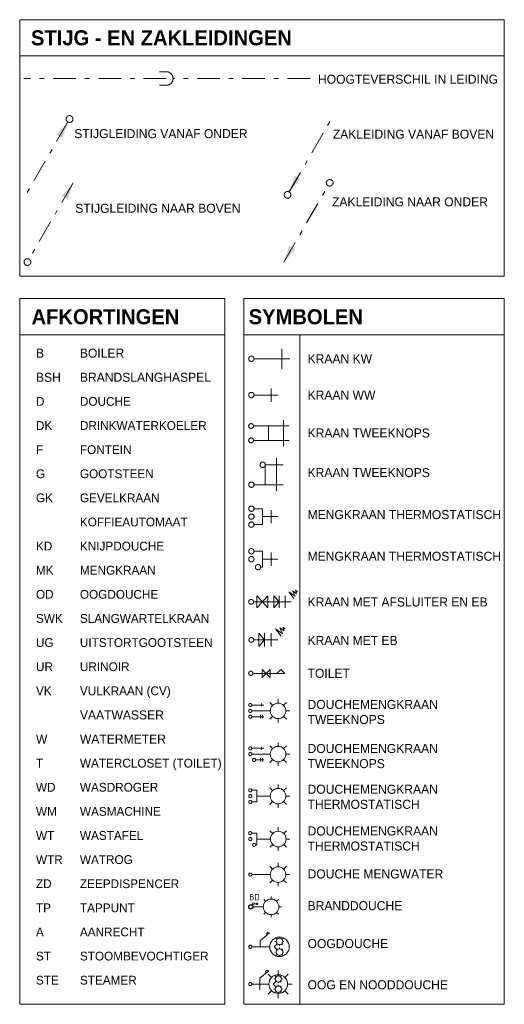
# Model space of a CAD drawing. Header units: millimetres. Extents: x -110 to 230337154, y -20 to 1103899040.
# Tile 3 of 58: x 115108950 to 115114310, y 551925400 to 551936287. Entities that reach past the tile are written whole.
import ezdxf
from ezdxf.enums import TextEntityAlignment as Align

# ---------------------------------------------------------------- set-up
doc = ezdxf.new("R2010")
doc.units = ezdxf.units.MM
doc.header["$LTSCALE"] = 50
for name, pattern in [('2322109', [10, 5, -2, 1, -2]), ('2322109_a', [10, 5, -2, 1, -2]), ('2322110', [10, 5, -1, 1, -1, 1, -1])]:
    doc.linetypes.add(name, pattern=pattern)
doc.layers.get('0').update_dxf_attribs({"lineweight": 5})
doc.layers.add('CAG RENVOOI STAMP', color=2, linetype='Continuous', lineweight=20)
doc.layers.add('WL531---', color=5, linetype='2322109')
doc.styles.add('B-01', font='b-gbp')
doc.styles.add('Diameter', font='arial.ttf')
doc.styles.add('STABICAD-012', font='ISOCP.SHX', dxfattribs={"height": 60})
doc.styles.get("Standard").update_dxf_attribs({"font": 'arial.ttf'})

# ---------------------------------------------------------------- blocks, each defined once
blk = doc.blocks.new('A$7E4C2E342D2')
at = {"layer": 'CAG RENVOOI STAMP', "linetype": '2322109'}
blk.add_hatch(color=2, dxfattribs=at).paths.add_polyline_path([(0, 0), (61, 181), (126, 144)], flags=0)
blk.add_line((506, 877, 0), (506, 877, 1), dxfattribs=at)
at = {"layer": 'CAG RENVOOI STAMP', "color": 2, "linetype": '2322109_a'}
blk.add_line((0, 0, 1), (488, 844, 1), dxfattribs=at)
at = {"layer": 'CAG RENVOOI STAMP', "color": 2, "linetype": '2322109'}
blk.add_circle((506, 877, 1), 37.5, dxfattribs=at)
blk = doc.blocks.new('A$C3b7d6bf8')
at = {"color": 0, "linetype": 'Continuous'}
for p, q in [((0, 0, 950), (0, -150, 950)), ((0, 0, 950), (135, 0, 950)), ((85, 50, 950), (85, -200, 950)), ((-85, -150, 950), (135, -150, 950))]:
    blk.add_line(p, q, dxfattribs=at)
blk = doc.blocks.new('A$C65c990bf')
at = {"color": 2, "linetype": 'Continuous'}
for p, q in [((0, 60), (65, 60)), ((65, -60), (65, 60)), ((65, 0), (180, 0)), ((130, -50), (130, 50)), ((0, -60), (65, -60))]:
    blk.add_line(p, q, dxfattribs=at)
blk = doc.blocks.new('*U519')
at = {"color": 0, "linetype": '2322109'}
blk.add_circle((0, 0), 20, dxfattribs=at)
at = {"color": 2}
for tag in ['CODE', 'CODE2', 'SECTIONCODE', 'INDICATIONTEXT', 'LABEL', 'POSITIONCODE']:
    blk.add_attdef(tag, (0, 0), '', height=1.2, dxfattribs=at)
at = {"color": 1}
blk.add_attdef('PRODUCTCODE', (0, 0), '', height=1.8, dxfattribs=at)
blk = doc.blocks.new('*U520')
at = {"color": 0, "linetype": '2322110'}
blk.add_circle((0, 0), 20, dxfattribs=at)
at = {"color": 2}
for tag in ['CODE', 'CODE2', 'SECTIONCODE', 'INDICATIONTEXT', 'LABEL', 'POSITIONCODE']:
    blk.add_attdef(tag, (0, 0), '', height=1.2, dxfattribs=at)
at = {"color": 1}
blk.add_attdef('PRODUCTCODE', (0, 0), '', height=1.8, dxfattribs=at)
blk = doc.blocks.new('*U521')
at = {"color": 0, "linetype": '2322110'}
blk.add_circle((0, 0), 20, dxfattribs=at)
at = {"color": 2}
for tag in ['CODE', 'CODE2', 'SECTIONCODE', 'INDICATIONTEXT', 'LABEL', 'POSITIONCODE']:
    blk.add_attdef(tag, (0, 0), '', height=1.2, dxfattribs=at)
at = {"color": 1}
blk.add_attdef('PRODUCTCODE', (0, 0), '', height=1.8, dxfattribs=at)
blk = doc.blocks.new('A$C661c9060')
at = {"color": 2, "linetype": 'Continuous'}
for p, q in [((0, 60), (65, 60)), ((65, -60), (65, 60)), ((65, 0), (180, 0)), ((130, -50), (130, 50)), ((50, -60), (65, -60))]:
    blk.add_line(p, q, dxfattribs=at)
blk = doc.blocks.new('*U523')
at = {"color": 0, "linetype": '2322109'}
blk.add_circle((0, 0), 20, dxfattribs=at)
at = {"color": 2}
for tag in ['CODE', 'CODE2', 'SECTIONCODE', 'INDICATIONTEXT', 'LABEL', 'POSITIONCODE']:
    blk.add_attdef(tag, (0, 0), '', height=1.2, dxfattribs=at)
at = {"color": 1}
blk.add_attdef('PRODUCTCODE', (0, 0), '', height=1.8, dxfattribs=at)
blk = doc.blocks.new('*U524')
at = {"color": 0, "linetype": '2322110'}
blk.add_circle((0, 0), 20, dxfattribs=at)
at = {"color": 2}
for tag in ['CODE', 'CODE2', 'SECTIONCODE', 'INDICATIONTEXT', 'LABEL', 'POSITIONCODE']:
    blk.add_attdef(tag, (0, 0), '', height=1.2, dxfattribs=at)
at = {"color": 1}
blk.add_attdef('PRODUCTCODE', (0, 0), '', height=1.8, dxfattribs=at)
blk = doc.blocks.new('*U525')
at = {"color": 0, "linetype": '2322110'}
blk.add_circle((0, 0), 20, dxfattribs=at)
at = {"color": 2}
for tag in ['CODE', 'CODE2', 'SECTIONCODE', 'INDICATIONTEXT', 'LABEL', 'POSITIONCODE']:
    blk.add_attdef(tag, (0, 0), '', height=1.2, dxfattribs=at)
at = {"color": 1}
blk.add_attdef('PRODUCTCODE', (0, 0), '', height=1.8, dxfattribs=at)
blk = doc.blocks.new('*U526')
at = {"color": 0, "linetype": '2322109'}
blk.add_circle((0, 0), 20, dxfattribs=at)
at = {"color": 2}
for tag in ['CODE', 'CODE2', 'SECTIONCODE', 'INDICATIONTEXT', 'LABEL', 'POSITIONCODE']:
    blk.add_attdef(tag, (0, 0), '', height=1.2, dxfattribs=at)
at = {"color": 1}
blk.add_attdef('PRODUCTCODE', (0, 0), '', height=1.8, dxfattribs=at)
blk = doc.blocks.new('*U527')
at = {"color": 0, "linetype": '2322110'}
blk.add_circle((0, 0), 20, dxfattribs=at)
at = {"color": 2}
for tag in ['CODE', 'CODE2', 'SECTIONCODE', 'INDICATIONTEXT', 'LABEL', 'POSITIONCODE']:
    blk.add_attdef(tag, (0, 0), '', height=1.2, dxfattribs=at)
at = {"color": 1}
blk.add_attdef('PRODUCTCODE', (0, 0), '', height=1.8, dxfattribs=at)
blk = doc.blocks.new('A$Cf32a37d3')
at = {"color": 2, "linetype": 'Continuous'}
for p, q in [((101, 75), (216, 171)), ((181, 167), (195, 179)), ((181, 142), (181, 167)), ((216, 171), (195, 179)), ((218, 0), (0, 0)), ((101, 0), (101, 75)), ((310, 37), (273, 0)), ((310, -37), (273, 0)), ((298, 65), (283, 65)), ((310, 93), (299, 104)), ((310, 37), (299, 26)), ((338, 105), (338, 120)), ((338, 25), (338, 10)), ((366, 93), (377, 104)), ((366, 37), (377, 26)), ((378, 65), (393, 65)), ((298, -65), (283, -65)), ((310, -37), (299, -26)), ((310, -93), (299, -104)), ((338, -25), (338, -10)), ((338, -105), (338, -120)), ((366, -37), (377, -26)), ((366, -93), (377, -104)), ((378, -65), (393, -65))]:
    blk.add_line(p, q, dxfattribs=at)
for centre, radius in [((338, 0), 120), ((338, 65), 40), ((338, -65), 40)]:
    blk.add_circle(centre, radius, dxfattribs=at)
blk = doc.blocks.new('*U533')
at = {"color": 0, "linetype": '2322109'}
blk.add_circle((0, 0), 20, dxfattribs=at)
at = {"color": 1, "linetype": 'Continuous'}
blk.add_attdef('PRODUCTCODE', (0, 0), '', height=1.8, dxfattribs=at)
at = {"color": 2, "linetype": 'Continuous'}
for tag in ['CODE', 'CODE2', 'INDICATIONTEXT', 'LABEL', 'POSITIONCODE', 'SECTIONCODE']:
    blk.add_attdef(tag, (0, 0), '', height=1.2, dxfattribs=at)
blk = doc.blocks.new('*U534')
at = {"color": 0, "linetype": '2322109'}
blk.add_circle((0, 0), 20, dxfattribs=at)
at = {"color": 1}
blk.add_attdef('PRODUCTCODE', (0, 0), '', height=1.8, dxfattribs=at)
at = {"color": 2}
for tag in ['CODE', 'CODE2', 'INDICATIONTEXT', 'LABEL', 'POSITIONCODE', 'SECTIONCODE']:
    blk.add_attdef(tag, (0, 0), '', height=1.2, dxfattribs=at)
blk = doc.blocks.new('*U535')
at = {"color": 0, "linetype": '2322110'}
blk.add_circle((0, 0), 20, dxfattribs=at)
at = {"color": 1}
blk.add_attdef('PRODUCTCODE', (0, 0), '', height=1.8, dxfattribs=at)
at = {"color": 2}
for tag in ['CODE', 'CODE2', 'INDICATIONTEXT', 'LABEL', 'POSITIONCODE', 'SECTIONCODE']:
    blk.add_attdef(tag, (0, 0), '', height=1.2, dxfattribs=at)
blk = doc.blocks.new('*U536')
at = {"color": 0, "linetype": '2322110'}
blk.add_circle((0, 0), 20, dxfattribs=at)
at = {"color": 1}
blk.add_attdef('PRODUCTCODE', (0, 0), '', height=1.8, dxfattribs=at)
at = {"color": 2}
for tag in ['CODE', 'CODE2', 'INDICATIONTEXT', 'LABEL', 'POSITIONCODE', 'SECTIONCODE']:
    blk.add_attdef(tag, (0, 0), '', height=1.2, dxfattribs=at)
blk = doc.blocks.new('A$C57f8aca0')
at = {"color": 2, "linetype": 'Continuous'}
for p, q in [((338, 100), (338, 150)), ((0, 75), (65, 75)), ((65, -75), (65, 75)), ((238, 0), (65, 0)), ((267, 71), (232, 106)), ((409, 71), (444, 106)), ((438, 0), (488, 0)), ((50, -75), (65, -75)), ((267, -71), (232, -106)), ((338, -100), (338, -150)), ((409, -71), (444, -106))]:
    blk.add_line(p, q, dxfattribs=at)
blk.add_circle((338, 0), 100, dxfattribs=at)
blk = doc.blocks.new('A$C47e92765')
at = {"color": 2, "linetype": 'Continuous'}
for p, q in [((338, 100), (338, 150)), ((0, 75), (65, 75)), ((65, -75), (65, 75)), ((238, 0), (65, 0)), ((267, 71), (232, 106)), ((409, 71), (444, 106)), ((438, 0), (488, 0)), ((0, -75), (65, -75)), ((267, -71), (232, -106)), ((338, -100), (338, -150)), ((409, -71), (444, -106))]:
    blk.add_line(p, q, dxfattribs=at)
blk.add_circle((338, 0), 100, dxfattribs=at)
blk = doc.blocks.new('*U539')
at = {"color": 0, "linetype": '2322109'}
blk.add_circle((0, 0), 20, dxfattribs=at)
at = {"color": 1, "linetype": 'Continuous'}
blk.add_attdef('PRODUCTCODE', (0, 0), '', height=1.8, dxfattribs=at)
at = {"color": 2, "linetype": 'Continuous'}
for tag in ['CODE', 'CODE2', 'INDICATIONTEXT', 'LABEL', 'POSITIONCODE', 'SECTIONCODE']:
    blk.add_attdef(tag, (0, 0), '', height=1.2, dxfattribs=at)
blk = doc.blocks.new('*U540')
at = {"color": 0, "linetype": '2322110'}
blk.add_circle((0, 0), 20, dxfattribs=at)
at = {"color": 1, "linetype": 'Continuous'}
blk.add_attdef('PRODUCTCODE', (0, 0), '', height=1.8, dxfattribs=at)
at = {"color": 2, "linetype": 'Continuous'}
for tag in ['CODE', 'CODE2', 'INDICATIONTEXT', 'LABEL', 'POSITIONCODE', 'SECTIONCODE']:
    blk.add_attdef(tag, (0, 0), '', height=1.2, dxfattribs=at)
blk = doc.blocks.new('*U541')
at = {"color": 0, "linetype": '2322110'}
blk.add_circle((0, 0), 20, dxfattribs=at)
at = {"color": 1, "linetype": 'Continuous'}
blk.add_attdef('PRODUCTCODE', (0, 0), '', height=1.8, dxfattribs=at)
at = {"color": 2, "linetype": 'Continuous'}
for tag in ['CODE', 'CODE2', 'INDICATIONTEXT', 'LABEL', 'POSITIONCODE', 'SECTIONCODE']:
    blk.add_attdef(tag, (0, 0), '', height=1.2, dxfattribs=at)
blk = doc.blocks.new('A$C0135aae4')
at = {"color": 2, "linetype": 'Continuous'}
for p, q in [((338, 100), (338, 150)), ((0, 75), (155, 75)), ((238, 0), (0, 0)), ((126, 55), (126, 95)), ((267, 71), (232, 106)), ((409, 71), (444, 106)), ((438, 0), (488, 0)), ((50, -75), (155, -75)), ((113, -93), (113, -53)), ((138, -93), (138, -53)), ((267, -71), (232, -106)), ((338, -100), (338, -150)), ((409, -71), (444, -106))]:
    blk.add_line(p, q, dxfattribs=at)
blk.add_circle((338, 0), 100, dxfattribs=at)
blk = doc.blocks.new('*U543')
at = {"color": 0, "linetype": '2322109'}
blk.add_circle((0, 0), 20, dxfattribs=at)
at = {"color": 1}
blk.add_attdef('PRODUCTCODE', (0, 0), '', height=1.8, dxfattribs=at)
at = {"color": 2}
for tag in ['CODE', 'CODE2', 'INDICATIONTEXT', 'LABEL', 'POSITIONCODE', 'SECTIONCODE']:
    blk.add_attdef(tag, (0, 0), '', height=1.2, dxfattribs=at)
blk = doc.blocks.new('*U544')
at = {"color": 0, "linetype": '2322110'}
blk.add_circle((0, 0), 20, dxfattribs=at)
at = {"color": 1}
blk.add_attdef('PRODUCTCODE', (0, 0), '', height=1.8, dxfattribs=at)
at = {"color": 2}
for tag in ['CODE', 'CODE2', 'INDICATIONTEXT', 'LABEL', 'POSITIONCODE', 'SECTIONCODE']:
    blk.add_attdef(tag, (0, 0), '', height=1.2, dxfattribs=at)
blk = doc.blocks.new('*U545')
at = {"color": 0, "linetype": '2322110'}
blk.add_circle((0, 0), 20, dxfattribs=at)
at = {"color": 1}
blk.add_attdef('PRODUCTCODE', (0, 0), '', height=1.8, dxfattribs=at)
at = {"color": 2}
for tag in ['CODE', 'CODE2', 'INDICATIONTEXT', 'LABEL', 'POSITIONCODE', 'SECTIONCODE']:
    blk.add_attdef(tag, (0, 0), '', height=1.2, dxfattribs=at)
blk = doc.blocks.new('A$Cbe56eea4')
at = {"color": 2, "linetype": 'Continuous'}
for p, q in [((338, 100), (338, 150)), ((0, 75), (155, 75)), ((238, 0), (0, 0)), ((126, 55), (126, 95)), ((267, 71), (232, 106)), ((409, 71), (444, 106)), ((438, 0), (488, 0)), ((0, -75), (155, -75)), ((113, -93), (113, -53)), ((138, -93), (138, -53)), ((267, -71), (232, -106)), ((338, -100), (338, -150)), ((409, -71), (444, -106))]:
    blk.add_line(p, q, dxfattribs=at)
blk.add_circle((338, 0), 100, dxfattribs=at)
blk = doc.blocks.new('*U551')
at = {"color": 0, "linetype": '2322109'}
blk.add_circle((0, 0), 20, dxfattribs=at)
at = {"color": 1}
blk.add_attdef('PRODUCTCODE', (0, 0), '', height=1.8, dxfattribs=at)
at = {"color": 2}
for tag in ['CODE', 'CODE2', 'INDICATIONTEXT', 'LABEL', 'POSITIONCODE', 'SECTIONCODE']:
    blk.add_attdef(tag, (0, 0), '', height=1.2, dxfattribs=at)
blk = doc.blocks.new('*U552')
at = {"color": 0, "linetype": '2322110'}
blk.add_circle((0, 0), 20, dxfattribs=at)
at = {"color": 1}
blk.add_attdef('PRODUCTCODE', (0, 0), '', height=1.8, dxfattribs=at)
at = {"color": 2}
for tag in ['CODE', 'CODE2', 'INDICATIONTEXT', 'LABEL', 'POSITIONCODE', 'SECTIONCODE']:
    blk.add_attdef(tag, (0, 0), '', height=1.2, dxfattribs=at)
blk = doc.blocks.new('*U553')
at = {"color": 0, "linetype": '2322110'}
blk.add_circle((0, 0), 20, dxfattribs=at)
at = {"color": 1}
blk.add_attdef('PRODUCTCODE', (0, 0), '', height=1.8, dxfattribs=at)
at = {"color": 2}
for tag in ['CODE', 'CODE2', 'INDICATIONTEXT', 'LABEL', 'POSITIONCODE', 'SECTIONCODE']:
    blk.add_attdef(tag, (0, 0), '', height=1.2, dxfattribs=at)
blk = doc.blocks.new('A$Cbccaf4a8')
at = {"color": 2, "linetype": 'Continuous'}
for p, q in [((161, 82.8), (214.8, 47.2)), ((204.7, 28.1), (161, 82.8)), ((214.8, 47.2), (193.5, 90.9)), ((193.5, 90.9), (225.8, 68.2)), ((225.8, 68.2), (218, 97)), ((218, 97), (234.4, 84.4)), ((0, 0), (180, 0)), ((35, 50), (35, -50)), ((35, 50), (80, 0)), ((35, -50), (80, 0)), ((80, 50), (80, -50)), ((130, 50), (130, -50))]:
    blk.add_line(p, q, dxfattribs=at)
blk = doc.blocks.new('A$C5584e523')
at = {"color": 2, "linetype": 'Continuous'}
for p, q in [((295, 82.8), (348.8, 47.2)), ((338.7, 28.1), (295, 82.8)), ((348.8, 47.2), (327.5, 90.9)), ((327.5, 90.9), (359.8, 68.2)), ((359.8, 68.2), (352, 97)), ((352, 97), (368.4, 84.4)), ((0, 0), (314, 0)), ((29, 50), (29, -50)), ((29, 50), (74, 0)), ((29, -50), (74, 0)), ((119, 50), (74, 0)), ((119, -50), (74, 0)), ((119, 50), (119, -50)), ((169, 50), (169, -50)), ((169, 50), (214, 0)), ((169, -50), (214, 0)), ((214, 50), (214, -50)), ((264, 50), (264, -50))]:
    blk.add_line(p, q, dxfattribs=at)
blk = doc.blocks.new('*U556')
at = {"color": 0, "linetype": '2322109'}
blk.add_circle((0, 0), 20, dxfattribs=at)
at = {"color": 2, "linetype": 'Continuous'}
for tag in ['CODE', 'CODE2', 'SECTIONCODE', 'INDICATIONTEXT', 'LABEL', 'POSITIONCODE']:
    blk.add_attdef(tag, (0, 0), '', height=1.2, dxfattribs=at)
at = {"color": 1, "linetype": 'Continuous'}
blk.add_attdef('PRODUCTCODE', (0, 0), '', height=1.8, dxfattribs=at)
blk = doc.blocks.new('*U557')
at = {"color": 0, "linetype": '2322109'}
blk.add_circle((0, 0), 20, dxfattribs=at)
at = {"color": 2, "linetype": 'Continuous'}
for tag in ['CODE', 'CODE2', 'SECTIONCODE', 'INDICATIONTEXT', 'LABEL', 'POSITIONCODE']:
    blk.add_attdef(tag, (0, 0), '', height=1.2, dxfattribs=at)
at = {"color": 1, "linetype": 'Continuous'}
blk.add_attdef('PRODUCTCODE', (0, 0), '', height=1.8, dxfattribs=at)
blk = doc.blocks.new('A$Cb6c238f5')
at = {"color": 2, "linetype": 'Continuous', "lineweight": -2}
for p, q in [((338, 100), (338, 150)), ((238, 0), (0, 0)), ((267, 71), (232, 106)), ((409, 71), (444, 106)), ((438, 0), (488, 0)), ((267, -71), (232, -106)), ((338, -100), (338, -150)), ((409, -71), (444, -106))]:
    blk.add_line(p, q, dxfattribs=at)
blk.add_circle((338, 0), 100, dxfattribs=at)
blk = doc.blocks.new('*U559')
at = {"color": 0, "linetype": '2322110'}
blk.add_circle((0, 0), 20, dxfattribs=at)
at = {"color": 1, "linetype": 'Continuous'}
blk.add_attdef('PRODUCTCODE', (0, 0), '', height=1.8, dxfattribs=at)
at = {"color": 2, "linetype": 'Continuous'}
for tag in ['CODE', 'CODE2', 'INDICATIONTEXT', 'LABEL', 'POSITIONCODE', 'SECTIONCODE']:
    blk.add_attdef(tag, (0, 0), '', height=1.2, dxfattribs=at)
blk = doc.blocks.new('A$C1fc4fd07')
at = {"color": 0, "linetype": 'Continuous'}
for p, q in [((0, 75), (0, 175)), ((28, 127.6), (19.1, 136.5)), ((36.8, 136.5), (19.1, 136.5)), ((28, 162.6), (28, 127.6)), ((28, 127.6), (36.8, 136.5)), ((-75, 0), (-100, 0)), ((-53, 53), (-70.7, 70.7)), ((53, 53), (70.7, 70.7)), ((75, 0), (100, 0)), ((-53, -53), (-70.7, -70.7)), ((0, -75), (0, -100)), ((53, -53), (70.7, -70.7))]:
    blk.add_line(p, q, dxfattribs=at)
for centre, radius in [((28, 172.6), 10), ((0, 0), 75)]:
    blk.add_circle(centre, radius, dxfattribs=at)
at = {"color": 0, "linetype": 'Continuous', "style": 'STABICAD-012'}
blk.add_attdef('INDICATIONTEXT', text='', height=60, dxfattribs=at).set_placement((200, 151.3), align=Align.MIDDLE)
blk = doc.blocks.new('*U562')
at = {"color": 0, "linetype": '2322109'}
blk.add_circle((0, 0), 20, dxfattribs=at)
at = {"color": 2, "linetype": 'Continuous'}
for tag in ['CODE', 'CODE2', 'SECTIONCODE', 'INDICATIONTEXT', 'LABEL', 'POSITIONCODE']:
    blk.add_attdef(tag, (0, 0), '', height=1.2, dxfattribs=at)
at = {"color": 1, "linetype": 'Continuous'}
blk.add_attdef('PRODUCTCODE', (0, 0), '', height=1.8, dxfattribs=at)
blk = doc.blocks.new('A$7E4C2C29363CA')
at = {"layer": 'CAG RENVOOI STAMP', "color": 2, "linetype": 'Continuous'}
ref = blk.add_blockref('A$C1fc4fd07', (271, 126), dxfattribs=dict(at, xscale=1.26, yscale=1.26, zscale=1.26, rotation=90))
ref.add_attrib('INDICATIONTEXT', 'BD', dxfattribs={"layer": '0', "color": 0, "linetype": 'Continuous', "height": 75.6, "style": 'STABICAD-012'}).set_placement((70, 244), align=Align.MIDDLE)
at = {"layer": 'WL531---', "linetype": '2322109', "xscale": 1.26, "yscale": 1.26, "zscale": 1.26, "rotation": 90}
blk.add_blockref('*U562', (25, 126), dxfattribs=at)
blk = doc.blocks.new('A$C40672a4a')
at = {"color": 2, "linetype": 'Continuous'}
for p, q in [((101, 75), (216, 171)), ((181, 167), (195, 179)), ((181, 142), (181, 167)), ((216, 171), (195, 179)), ((253, 85), (211, 127)), ((338, 180), (338, 120)), ((423, 85), (465, 127)), ((218, 0), (0, 0)), ((101, 0), (101, 75)), ((101, 0), (101, -75)), ((310, 37), (273, 0)), ((310, -37), (273, 0)), ((298, 65), (283, 65)), ((310, 93), (299, 104)), ((310, 37), (299, 26)), ((338, 105), (338, 120)), ((338, 25), (338, 10)), ((366, 93), (377, 104)), ((366, 37), (377, 26)), ((378, 65), (393, 65)), ((458, 0), (518, 0)), ((253, -85), (211, -127)), ((298, -65), (283, -65)), ((310, -37), (299, -26)), ((310, -93), (299, -104)), ((338, -25), (338, -10)), ((338, -105), (338, -120)), ((338, -120), (338, -180)), ((366, -37), (377, -26)), ((366, -93), (377, -104)), ((378, -65), (393, -65)), ((423, -85), (465, -127))]:
    blk.add_line(p, q, dxfattribs=at)
for centre, radius in [((338, 0), 120), ((338, 65), 40), ((338, -65), 40)]:
    blk.add_circle(centre, radius, dxfattribs=at)
blk = doc.blocks.new('*U564')
at = {"color": 0, "linetype": '2322109'}
blk.add_circle((0, 0), 20, dxfattribs=at)
at = {"color": 1, "linetype": 'Continuous'}
blk.add_attdef('PRODUCTCODE', (0, 0), '', height=1.8, dxfattribs=at)
at = {"color": 2, "linetype": 'Continuous'}
for tag in ['CODE', 'CODE2', 'INDICATIONTEXT', 'LABEL', 'POSITIONCODE', 'SECTIONCODE']:
    blk.add_attdef(tag, (0, 0), '', height=1.2, dxfattribs=at)
blk = doc.blocks.new('A$7E4C2C332A327')
at = {"layer": 'CAG RENVOOI STAMP', "color": 2, "linetype": 'Continuous'}
for p, q in [((0, 44.098425), (352.7874, 44.098425)), ((191.093175, 0), (102.896325, 88.19685)), ((191.093175, 88.19685), (102.896325, 0)), ((102.896325, 88.19685), (102.896325, 0)), ((191.093175, 88.19685), (191.093175, 0)), ((306.925038, 88.19685), (264.59055, 44.098425)), ((352.7874, 44.098425), (306.925038, 88.19685))]:
    blk.add_line(p, q, dxfattribs=at)
blk = doc.blocks.new('A$7E4C2E35132EF')
at = {"layer": 'CAG RENVOOI STAMP', "linetype": '2322109'}
blk.add_hatch(color=2, dxfattribs=at).paths.add_polyline_path([(56, 70), (118, 251), (182, 214)], flags=0)
at = {"layer": 'CAG RENVOOI STAMP', "color": 2, "linetype": '2322109_a'}
blk.add_line((56, 70, 0), (544, 914, 0), dxfattribs=at)
at = {"layer": 'CAG RENVOOI STAMP', "linetype": '2322109'}
blk.add_line((38, 38, 0), (38, 38, 0), dxfattribs=at)
at = {"layer": 'CAG RENVOOI STAMP', "color": 2, "linetype": '2322109'}
blk.add_circle((38, 38, 0), 37.5, dxfattribs=at)
blk = doc.blocks.new('A$7E4C2E35252C0')
at = {"layer": 'CAG RENVOOI STAMP', "linetype": '2322109'}
blk.add_hatch(color=2, dxfattribs=at).paths.add_polyline_path([(488, 844), (426, 663), (361, 701)], flags=0)
blk.add_line((506, 877, 0), (506, 877, 0), dxfattribs=at)
at = {"layer": 'CAG RENVOOI STAMP', "color": 2, "linetype": '2322109_a'}
blk.add_line((488, 844, 0), (0, 0, 0), dxfattribs=at)
at = {"layer": 'CAG RENVOOI STAMP', "color": 2, "linetype": '2322109'}
blk.add_circle((506, 877, 0), 37.5, dxfattribs=at)
blk = doc.blocks.new('A$7E4C2E35341C')
at = {"layer": 'CAG RENVOOI STAMP', "linetype": '2322109'}
blk.add_hatch(color=2, dxfattribs=at).paths.add_polyline_path([(544, 914), (482, 733), (418, 771)], flags=0)
at = {"layer": 'CAG RENVOOI STAMP', "color": 2, "linetype": '2322109_a'}
blk.add_line((544, 914, 0), (56, 70, 0), dxfattribs=at)
at = {"layer": 'CAG RENVOOI STAMP', "linetype": '2322109'}
blk.add_line((38, 38, -750), (38, 38, 0), dxfattribs=at)
at = {"layer": 'CAG RENVOOI STAMP', "color": 2, "linetype": '2322109'}
blk.add_circle((38, 38, 0), 37.5, dxfattribs=at)
blk = doc.blocks.new('A$7E4C2E36B32F')
at = {"layer": 'CAG RENVOOI STAMP', "color": 2, "linetype": 'Continuous'}
for p, q in [((308, 220), (308, 0)), ((0, 110), (397, 110))]:
    blk.add_line(p, q, dxfattribs=at)
blk = doc.blocks.new('A$7E4C2E362E2F8')
at = {"layer": 'CAG RENVOOI STAMP', "color": 2, "linetype": 'Continuous'}
for p, q in [((190.945755, 146.88135), (190.945755, 0)), ((0, 73.440675), (264.38643, 73.440675))]:
    blk.add_line(p, q, dxfattribs=at)
blk = doc.blocks.new('A$7E4C2E3639324')
at = {"layer": 'CAG RENVOOI STAMP', "color": 2, "linetype": 'Continuous'}
for p, q in [((0, 224.91), (396.9, 224.91)), ((165.375, 224.91), (165.375, 66.15)), ((330.75, 291.06), (330.75, 0)), ((0, 66.15), (396.9, 66.15))]:
    blk.add_line(p, q, dxfattribs=at)

msp = doc.modelspace()

# ---------------------------------------------------------------- linework, layer by layer
at = {"layer": 'CAG RENVOOI STAMP', "linetype": 'Continuous'}
for p, q in [((115108950, 551933452.7), (115108950, 551936287.5)), ((115108950, 551936287.5, 0.5), (115114309.9, 551936287.5, 0.5)), ((115114309.9, 551933452.7), (115114309.9, 551936287.5)), ((115108954.3, 551935888.8, 0.5), (115114309.9, 551935888.8, 0.5)), ((115108950, 551933452.7), (115114309.9, 551933452.7)), ((115108950, 551933202.7), (115111218.1, 551933202.7)), ((115108950, 551933202.7), (115108950, 551925400)), ((115111218.1, 551933202.7), (115111218.1, 551925400)), ((115114309.9, 551933202.7), (115111430.8, 551933202.7)), ((115111430.8, 551933202.7), (115111430.8, 551925400)), ((115114309.9, 551933202.7), (115114309.9, 551925400)), ((115108950, 551932804), (115111218.1, 551932804)), ((115114309.9, 551932803.2), (115111430.8, 551932803.2)), ((115112049.9, 551932803.2), (115112049.9, 551925400)), ((115108950, 551925400), (115111218.1, 551925400)), ((115111430.8, 551925400), (115114309.9, 551925400))]:
    msp.add_line(p, q, dxfattribs=at)
at = {"layer": 'CAG RENVOOI STAMP', "linetype": '2322109'}
for p, q in [((115110570.9, 551935637.6, 0.2), (115108995.1, 551935637.6, 0.2)), ((115110570.9, 551935712.6, 0.2), (115110495.9, 551935712.6, 0.2)), ((115110570.9, 551935637.6, -449.8), (115110570.9, 551935637.6, 0.2)), ((115112162, 551935637.6, -449.8), (115110645.9, 551935637.6, -449.8)), ((115110570.9, 551935562.6, 0.2), (115110495.9, 551935562.6, 0.2))]:
    msp.add_line(p, q, dxfattribs=at)
at = {"layer": 'CAG RENVOOI STAMP', "color": 5, "linetype": '2322109'}
for centre, radius in [((115111512.3, 551932538.2), 29.4), ((115111508.9, 551931794.8), 26.5), ((115111506.4, 551929059.6), 23.5)]:
    msp.add_circle(centre, radius, dxfattribs=at)
at = {"layer": 'CAG RENVOOI STAMP', "color": 1, "linetype": '2322109'}
msp.add_circle((115111512.3, 551932136.9), 29.4, dxfattribs=at)
at = {"layer": 'CAG RENVOOI STAMP', "color": 1, "linetype": '2322110'}
msp.add_circle((115111508.9, 551931636), 26.5, dxfattribs=at)
at = {"layer": 'CAG RENVOOI STAMP', "linetype": '2322109'}
msp.add_arc((115110570.9, 551935637.6, 0.2), 75, 270, 90, dxfattribs=at)

# ---------------------------------------------------------------- block references
at = {"layer": 'CAG RENVOOI STAMP'}
for name, p in [('A$7E4C2E35252C0', (115108995.1, 551934312.2)), ('A$7E4C2E35132EF', (115111874.7, 551934312.2)), ('A$7E4C2E35341C', (115108997.2, 551933569.4)), ('A$7E4C2E342D2', (115111872.6, 551933606.9)), ('A$7E4C2E36B32F', (115111541.7, 551932428)), ('A$7E4C2E362E2F8', (115111541.7, 551932063.4)), ('A$7E4C2E3639324', (115111535.3, 551931569.9)), ('A$7E4C2C332A327', (115111529.9, 551929015.5))]:
    msp.add_blockref(name, p, dxfattribs=at)
at = {"layer": 'CAG RENVOOI STAMP', "color": 2, "linetype": 'Continuous', "xscale": 1.47, "yscale": 1.47, "zscale": 1.47}
msp.add_blockref('A$C3b7d6bf8', (115111666.7, 551931366.3, -1396.5), dxfattribs=at)
at = {"layer": 'CAG RENVOOI STAMP', "color": 5, "linetype": '2322109'}
for name, p, xscale, yscale, zscale in [('*U526', (115111637.3, 551931366.3, -1396.5), 1.47, 1.47, 1.47), ('*U519', (115111512.3, 551930880.4), 1.47, 1.47, 1.47), ('*U523', (115111512.3, 551930410.6), 1.47, 1.47, 1.47), ('*U557', (115111509.4, 551929850.1), 1.322952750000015, 1.322952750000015, 1.322952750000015), ('*U556', (115111512.3, 551929429), 1.322952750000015, 1.322952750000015, 1.322952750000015), ('*U551', (115111500.1, 551928709.4), 0.8601292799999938, 0.8601292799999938, 0.8601292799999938), ('*U543', (115111500.1, 551928230.8), 0.8601292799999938, 0.8601292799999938, 0.8601292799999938), ('*U539', (115111500.1, 551927766.4), 0.8601292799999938, 0.8601292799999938, 0.8601292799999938), ('*U534', (115111500.2, 551927292.4), 0.8601292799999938, 0.8601292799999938, 0.8601292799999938), ('*U533', (115111500.9, 551926035.8), 0.9000000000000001, 0.9000000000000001, 0.9000000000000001), ('*U564', (115111500.2, 551925623.7), 0.8640000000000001, 0.8640000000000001, 0.8640000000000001)]:
    msp.add_blockref(name, p, dxfattribs=dict(at, xscale=xscale, yscale=yscale, zscale=zscale))
at = {"layer": 'CAG RENVOOI STAMP', "color": 1, "linetype": '2322110'}
for name, p, xscale, yscale, zscale in [('*U527', (115111512.3, 551931145.8), 1.47, 1.47, 1.47), ('*U520', (115111512.3, 551930704), 1.47, 1.47, 1.47), ('*U524', (115111585.8, 551930234.2), 1.47, 1.47, 1.47), ('*U552', (115111500.1, 551928580.4), 0.860129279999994, 0.860129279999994, 0.860129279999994), ('*U544', (115111543.1, 551928101.7), 0.860129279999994, 0.860129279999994, 0.860129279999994), ('*U540', (115111500.1, 551927637.4), 0.860129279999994, 0.860129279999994, 0.860129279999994), ('*U535', (115111543.4, 551927162.8), 0.860129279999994, 0.860129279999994, 0.860129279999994)]:
    msp.add_blockref(name, p, dxfattribs=dict(at, xscale=xscale, yscale=yscale, zscale=zscale))
at = {"layer": 'CAG RENVOOI STAMP'}
for name, p, xscale, yscale, zscale in [('A$C65c990bf', (115111541.7, 551930792.2), 1.47, 1.47, 1.47), ('A$C661c9060', (115111541.7, 551930322.4), 1.47, 1.47, 1.47), ('A$C5584e523', (115111535.8, 551929850.1), 1.322952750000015, 1.322952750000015, 1.322952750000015), ('A$Cbccaf4a8', (115111541.7, 551929429), 1.469947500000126, 1.469947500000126, 1.469947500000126), ('A$Cbe56eea4', (115111517.3, 551928644.9), 0.860129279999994, 0.860129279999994, 0.860129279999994), ('A$C0135aae4', (115111517.3, 551928166.2), 0.860129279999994, 0.860129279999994, 0.860129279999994), ('A$C47e92765', (115111517.3, 551927701.9), 0.8601292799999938, 0.8601292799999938, 0.8601292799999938), ('A$C57f8aca0', (115111517.5, 551927227.6), 0.8640000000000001, 0.8640000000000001, 0.8640000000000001), ('A$Cb6c238f5', (115111517.3, 551926834.5), 0.860129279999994, 0.860129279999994, 0.860129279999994), ('A$7E4C2C29363CA', (115111482.9, 551926362.7), 0.9142857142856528, 0.9142857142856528, 0.9142857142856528), ('A$Cf32a37d3', (115111518.9, 551926035.8), 0.9000000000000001, 0.9000000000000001, 0.9000000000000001), ('A$C40672a4a', (115111517.5, 551925623.7), 0.8640000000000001, 0.8640000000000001, 0.8640000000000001)]:
    msp.add_blockref(name, p, dxfattribs=dict(at, xscale=xscale, yscale=yscale, zscale=zscale))
at = {"layer": 'CAG RENVOOI STAMP', "color": 30, "linetype": '2322110'}
for name, p, xscale, yscale, zscale in [('*U521', (115111512.3, 551930792.2), 1.47, 1.47, 1.47), ('*U525', (115111512.3, 551930322.4), 1.47, 1.47, 1.47), ('*U553', (115111500.1, 551928644.9), 0.860129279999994, 0.860129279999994, 0.860129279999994), ('*U545', (115111500.1, 551928166.2), 0.860129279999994, 0.860129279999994, 0.860129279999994), ('*U541', (115111500.1, 551927701.9), 0.860129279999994, 0.860129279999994, 0.860129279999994), ('*U536', (115111500.2, 551927227.6), 0.860129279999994, 0.860129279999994, 0.860129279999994), ('*U559', (115111500.1, 551926834.5), 0.860129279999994, 0.860129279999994, 0.860129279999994)]:
    msp.add_blockref(name, p, dxfattribs=dict(at, xscale=xscale, yscale=yscale, zscale=zscale))

# ---------------------------------------------------------------- texts
at = {"layer": 'CAG RENVOOI STAMP', "style": 'B-01'}
for s, height, p in [('B', 100, (115109130, 551932600)), ('BOILER', 100, (115109616.1, 551932600)), ('BSH', 100, (115109130, 551932333.3)), ('BRANDSLANGHASPEL', 100, (115109616.1, 551932333.3)), ('D', 97.2, (115109130, 551932066.7)), ('DOUCHE', 97.22, (115109616.1, 551932066.7)), ('DK', 97.22, (115109130, 551931800)), ('DRINKWATERKOELER', 97.222, (115109616.1, 551931800)), ('F', 97.2, (115109130, 551931533.3)), ('FONTEIN', 97.22, (115109616.1, 551931533.3)), ('G', 97.2, (115109130, 551931266.7)), ('GOOTSTEEN', 97.22, (115109616.1, 551931266.7)), ('GK', 97.22, (115109130, 551931000)), ('GEVELKRAAN', 97.22, (115109616.1, 551931000)), ('KOFFIEAUTOMAAT', 97.222, (115109616.1, 551930733.3)), ('KD', 97.22, (115109130, 551930466.7)), ('KNIJPDOUCHE', 97.222, (115109616.1, 551930466.7)), ('MK', 97.22, (115109130, 551930200)), ('MENGKRAAN', 97.22, (115109616.1, 551930200)), ('OD', 97.22, (115109130, 551929933.3)), ('OOGDOUCHE', 97.22, (115109616.1, 551929933.3)), ('SWK', 97.22, (115109130, 551929666.7)), ('SLANGWARTELKRAAN', 97.222, (115109616.1, 551929666.7)), ('UG', 97.22, (115109130, 551929400)), ('UITSTORTGOOTSTEEN', 97.222, (115109616.1, 551929400)), ('UR', 97.22, (115109130, 551929133.3)), ('URINOIR', 97.22, (115109616.1, 551929133.3)), ('VK', 97.22, (115109130, 551928866.7)), ('VULKRAAN (CV)', 97.222, (115109616.1, 551928866.7)), ('VAATWASSER', 100, (115109616.1, 551928600)), ('W', 100, (115109130, 551928333.3)), ('WATERMETER', 100, (115109616.1, 551928333.3)), ('T', 97.2, (115109130, 551928066.7)), ('WATERCLOSET (TOILET)', 97.222, (115109616.1, 551928066.7)), ('WD', 97.22, (115109130, 551927800)), ('WASDROGER', 97.22, (115109616.1, 551927800)), ('WM', 97.22, (115109130, 551927533.3)), ('WASMACHINE ', 97.222, (115109616.1, 551927533.3)), ('WT', 97.22, (115109130, 551927266.7)), ('WASTAFEL', 97.22, (115109616.1, 551927266.7)), ('WTR', 97.22, (115109130, 551927000)), ('WATROG', 97.22, (115109616.1, 551927000)), ('ZD', 97.22, (115109130, 551926733.3)), ('ZEEPDISPENCER', 97.222, (115109616.1, 551926733.3)), ('TP', 97.22, (115109130, 551926466.7)), ('TAPPUNT', 97.22, (115109616.1, 551926466.7)), ('A', 97.2, (115109130, 551926200)), ('AANRECHT', 97.22, (115109616.1, 551926200)), ('ST', 97.22, (115109130, 551925933.3)), ('STOOMBEVOCHTIGER', 97.222, (115109616.1, 551925933.3)), ('STE', 97.22, (115109130, 551925666.7)), ('STEAMER', 97.22, (115109616.1, 551925666.7))]:
    msp.add_text(s, height=height, dxfattribs=at).set_placement(p, align=Align.MIDDLE_LEFT)
at = {"layer": 'CAG RENVOOI STAMP', "insert": (115109075, 551936170.8), "char_height": 166.665, "attachment_point": 1, "style": 'Diameter'}
msp.add_mtext('{\\fCentury Gothic|b1|i0|c0|p34;STIJG - EN ZAKLEIDINGEN}', dxfattribs=at)
at = {"layer": 'CAG RENVOOI STAMP', "attachment_point": 1, "style": 'Diameter'}
for s, insert, char_height, width in [('{\\fCentury Gothic|b0|i0|c0|p34;HOOGTEVERSCHIL IN LEIDING}', (115112249.1, 551935679.3, -15149.8), 100, 2058.9), ('{\\fCentury Gothic|b0|i0|c0|p34;STIJGLEIDING VANAF ONDER}', (115109553.6, 551935077.5, 0.5), 100, 1992.877), ('{\\fCentury Gothic|b0|i0|c0|p34;ZAKLEIDING VANAF BOVEN}', (115112413.3, 551935071.7, 750), 100, 1847.4), ('{\\fCentury Gothic|b0|i0|c0|p34;ZAKLEIDING NAAR ONDER}', (115112404.7, 551934323.5, 750.2), 100, 1847.4), ('{\\fCentury Gothic|b0|i0|c0|p34;STIJGLEIDING NAAR BOVEN}', (115109564.4, 551934252, 0.5), 100, 1992.877), ('{\\fCentury Gothic|b1|i0|c0|p34;AFKORTINGEN  }', (115109081.2, 551933086), 166.665, 1160.951), ('{\\fCentury Gothic|b1|i0|c0|p34;SYMBOLEN}', (115111482.9, 551933086), 166.665, 1827.482), ('{\\fCentury Gothic|b0|i0|c0|p34;KRAAN KW}', (115112134, 551932588.2), 100, 842.052), ('{\\fCentury Gothic|b0|i0|c0|p34;KRAAN WW}', (115112134, 551932186.9), 100, 842.052), ('{\\fCentury Gothic|b0|i0|c0|p34;KRAAN TWEEKNOPS}', (115112134, 551931767.7), 100, 1467.717), ('{\\fCentury Gothic|b0|i0|c0|p34;KRAAN TWEEKNOPS}', (115112134, 551931329.5), 100, 1467.717), ('{\\fCentury Gothic|b0|i0|c0|p34;MENGKRAAN THERMOSTATISCH}', (115112134, 551930865.3), 100, 2160.304), ('{\\fCentury Gothic|b0|i0|c0|p34;MENGKRAAN THERMOSTATISCH}', (115112134, 551930404.7), 100, 2440.91), ('{\\fCentury Gothic|b0|i0|c0|p34;KRAAN MET AFSLUITER EN EB}', (115112134, 551929898.9), 100, 2433.219), ('{\\fCentury Gothic|b0|i0|c0|p34;KRAAN MET EB}', (115112134, 551929474), 100, 2433.219), ('{\\fCentury Gothic|b0|i0|c0|p34;TOILET}', (115112134, 551929109.6), 100, 482.6), ('{\\fCentury Gothic|b0|i0|c0|p34;DOUCHEMENGKRAAN \\PTWEEKNOPS}', (115112134, 551928765.8), 100, 2448.959), ('{\\fCentury Gothic|b0|i0|c0|p34;DOUCHEMENGKRAAN \\PTWEEKNOPS}', (115112134, 551928278.4), 100, 2448.959), ('{\\fCentury Gothic|b0|i0|c0|p34;DOUCHEMENGKRAAN \\PTHERMOSTATISCH}', (115112134, 551927828.1), 100, 2739.462), ('{\\fCentury Gothic|b0|i0|c0|p34;DOUCHEMENGKRAAN \\PTHERMOSTATISCH}', (115112134, 551927366.9), 100, 2739.462), ('{\\fCentury Gothic|b0|i0|c0|p34;DOUCHE MENGWATER}', (115112134, 551926891.7), 100, 2077.646), ('{\\fCentury Gothic|b0|i0|c0|p34;BRANDDOUCHE}', (115112134, 551926540.6), 100, 2739.462), ('{\\fCentury Gothic|b0|i0|c0|p34;OOGDOUCHE}', (115112134, 551926121.7), 100, 2739.462), ('{\\fCentury Gothic|b0|i0|c0|p34;OOG EN NOODDOUCHE}', (115112134, 551925665.9), 100, 2220.131)]:
    msp.add_mtext(s, dxfattribs=dict(at, insert=insert, char_height=char_height, width=width))

doc.saveas('drawing.dxf')
